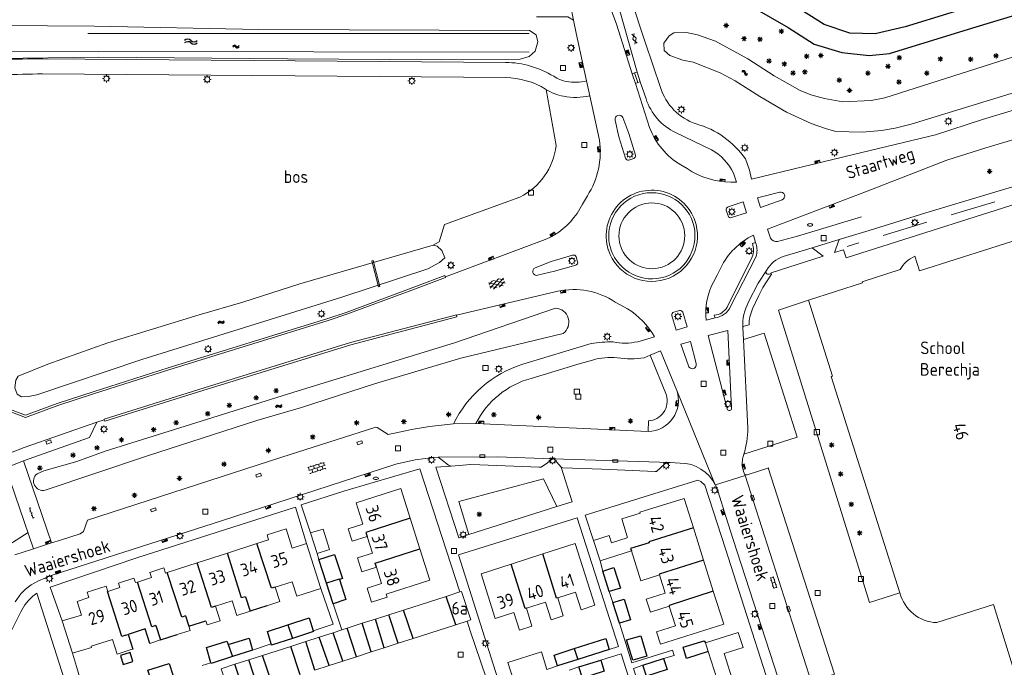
# Model space of a CAD drawing. Extents: x 168769 to 512904, y 516715 to 1559940.
# Tile 150 of 186: x 169671 to 169865, y 520176 to 520303. Entities that reach past the tile are written whole.
import ezdxf

# ---------------------------------------------------------------- set-up
doc = ezdxf.new("R2010")
doc.units = 0
doc.header["$MEASUREMENT"] = 0
doc.linetypes.add('LP', pattern=[14, 9, -5])
doc.layers.get('0').update_dxf_attribs({"linetype": 'CONTINUOUS'})
for name, color, linetype, lineweight in [('B01_HOOFDGEBOUW', 10, 'CONTINUOUS', 0), ('B02_bijgebouw', 12, 'CONTINUOUS', 0), ('B04_KUNSTWERK', 32, 'CONTINUOUS', 0), ('B07_scheidingsmuur', 14, 'CONTINUOUS', 25), ('Q04_wegmarkering', 7, 'CONTINUOUS', 0), ('Q21_LANTAARNPAAL', 7, 'CONTINUOUS', 18), ('Q23_kolk', 7, 'CONTINUOUS', 18), ('Q26_BOOM', 7, 'CONTINUOUS', 18), ('Q28_rioolput', 7, 'CONTINUOUS', 18), ('Q92_BRANDKRAAN', 7, 'CONTINUOUS', 0), ('Q96_STRAATKOLK', 7, 'CONTINUOUS', 0), ('Q97_TROTTOIRKOLK', 7, 'CONTINUOUS', 0), ('S01_symb_gesloten_verh', 7, 'CONTINUOUS', 0), ('S02_symb_open_verh', 7, 'CONTINUOUS', 13), ('T03_HEK', 34, 'CONTINUOUS', 0), ('T09_INSTEEKSLOOT', 72, 'CONTINUOUS', 0), ('T51_CULTUURSCHEIDING', 3, 'CONTINUOUS', 0), ('V00_kant_verharding', 252, 'CONTINUOUS', 0), ('W01_Kant_sloot', 140, 'CONTINUOUS', 0), ('W12_Damwand', 7, 'CONTINUOUS', 18), ('Z19_Overigetekst', 7, 'CONTINUOUS', 0)]:
    doc.layers.add(name, color=color, linetype=linetype, lineweight=lineweight)
for name, color, linetype in [('B11_dakrand_hoofdgebouw', 20, 'CONTINUOUS'), ('B14_dakrand_bijgebouw', 30, 'CONTINUOUS'), ('S05_Water', 132, 'CONTINUOUS'), ('T20_TALUD', 34, 'CONTINUOUS'), ('Z02_Huisnummer', 253, 'CONTINUOUS'), ('Z05_Cultuuraanduiding', 3, 'CONTINUOUS'), ('Z06_STRAATNAAM', 7, 'CONTINUOUS'), ('Z09_FUNCTIEAANDUIDING', 7, 'CONTINUOUS')]:
    doc.layers.add(name, color=color, linetype=linetype)
doc.styles.add('ISOCP', font='isocp.shx', dxfattribs={"height": 1.8})

# ---------------------------------------------------------------- blocks, each defined once
blk = doc.blocks.new('Q21')
at = {"color": 0}
for points in [[(-1.5, 0), (-1, 0)], [(-1.06, 1.06), (-0.71, 0.71)], [(0, 1.5), (0, 1)], [(1.06, 1.06), (0.71, 0.71)], [(1.5, 0), (1, 0)], [(-1.06, -1.06), (-0.71, -0.71)], [(0, -1.5), (0, -1)], [(1.06, -1.06), (0.71, -0.71)]]:
    blk.add_lwpolyline(points, dxfattribs=at)
blk.add_circle((0, 0), 1, dxfattribs=at)
blk = doc.blocks.new('Q26')
at = {"color": 0}
for p, q in [((-1, 0), (1, 0)), ((-0.7, 0.7), (0.7, -0.7)), ((0.7, 0.7), (-0.7, -0.7)), ((0, 1), (0, -1))]:
    blk.add_line(p, q, dxfattribs=at)
blk = doc.blocks.new('Q28')
at = {"color": 0}
blk.add_lwpolyline([(1, 1), (1, -1), (-1, -1), (-1, 1)], close=True, dxfattribs=at)
blk = doc.blocks.new('Q97')
blk.add_hatch(color=256).paths.add_polyline_path([(-1, 1), (-1, 0), (1, 1)])
blk.add_line((1, 1), (-1, 0))
at = {"color": 0}
for points in [[(-1, 0), (-1, 1), (1, 1), (1, 0), (-1, 0)], [(0, 0.8), (0, 1)]]:
    blk.add_lwpolyline(points, dxfattribs=at)
blk = doc.blocks.new('Q96')
for p, q in [((-1, 0.88), (1, 0.88)), ((-1, 0.75), (1, 0.75)), ((-1, 0.63), (1, 0.63)), ((-1, 0.5), (1, 0.5)), ((-1, 0.38), (1, 0.38)), ((-1, 0.25), (1, 0.25)), ((-1, 0.12), (1, 0.12))]:
    blk.add_line(p, q)
at = {"color": 0}
blk.add_lwpolyline([(1, 1), (1, 0), (-1, 0), (-1, 1), (1, 1)], dxfattribs=at)
blk = doc.blocks.new('Q23')
at = {"color": 0}
blk.add_lwpolyline([(0.99, -0.5), (-0.99, -0.5), (-0.99, 0.5), (0.99, 0.5), (0.99, -0.5)], dxfattribs=at)
blk = doc.blocks.new('Q92')
at = {"color": 0}
blk.add_ellipse((0, 0), major_axis=(-0.991, 0), ratio=0.499983, start_param=1.570796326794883, end_param=7.853981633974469, dxfattribs=at)
blk = doc.blocks.new('S024')
at = {"color": 0}
for p, q in [((0, 1.2), (6.7, 1.2)), ((0, 0), (6.7, 0)), ((0.2, 1.2), (0.2, 0)), ((1.25, 1.5), (1.25, 1.2)), ((1.25, 0), (1.25, -1.2)), ((2.3, 1.2), (2.3, 0)), ((3.35, 1.5), (3.35, 1.2)), ((3.35, 0), (3.35, -1.2)), ((4.4, 1.2), (4.4, 0)), ((5.45, 1.5), (5.45, 1.2)), ((5.45, 0), (5.45, -1.2)), ((6.5, 1.2), (6.5, 0)), ((0, -1.2), (6.7, -1.2)), ((0.2, -1.2), (0.2, -1.5)), ((2.3, -1.2), (2.3, -1.5)), ((4.4, -1.2), (4.4, -1.5)), ((6.5, -1.2), (6.5, -1.5))]:
    blk.add_line(p, q, dxfattribs=at)
blk = doc.blocks.new('S05')
at = {"color": 0}
for p, q in [((0.08, 0.3), (0.38, 0.59)), ((0.11, -0.19), (0.41, 0.09)), ((0.38, 0.59), (0.68, 0.71)), ((0.41, 0.09), (0.71, 0.21)), ((0.68, 0.71), (1.01, 0.62)), ((0.71, 0.21), (1.02, 0.12)), ((1.01, 0.62), (1.33, 0.37)), ((1.02, 0.12), (1.36, -0.12)), ((1.33, 0.37), (1.66, 0.13)), ((1.66, 0.13), (1.97, 0.04)), ((1.97, 0.04), (2.28, 0.16)), ((2.28, 0.16), (2.58, 0.44)), ((1.36, -0.12), (1.68, -0.37)), ((1.68, -0.37), (2, -0.46)), ((2, -0.46), (2.31, -0.33)), ((2.31, -0.33), (2.61, -0.05))]:
    blk.add_line(p, q, dxfattribs=at)
blk = doc.blocks.new('S026')
for p, q in [((0, 0), (4.4, 0)), ((0.2, 0.5), (0.2, 0)), ((1.2, 0), (1.2, -0.5)), ((2.2, 0.5), (2.2, 0)), ((3.2, 0), (3.2, -0.5)), ((4.2, 0.5), (4.2, 0))]:
    blk.add_line(p, q)
blk = doc.blocks.new('S022')
at = {"color": 0}
for p, q in [((0.01, 1.15), (0.31, 1.15)), ((0.31, -2.3), (0.31, 2.3)), ((0.31, 2.1), (1.51, 2.1)), ((0.31, 0), (1.51, 0)), ((1.51, -2.3), (1.51, 2.3)), ((1.51, 1.05), (1.81, 1.05)), ((0.01, -1.15), (0.31, -1.15)), ((0.31, -2.1), (1.51, -2.1)), ((1.51, -1.05), (1.81, -1.05))]:
    blk.add_line(p, q, dxfattribs=at)
blk = doc.blocks.new('S012')
at = {"color": 0}
for p, q in [((1.18, 2.05), (0, 0)), ((1.18, -2.05), (0, 0)), ((1.4, 0), (0.21, -2.05)), ((1.4, 0), (0.22, 2.05))]:
    blk.add_line(p, q, dxfattribs=at)
blk = doc.blocks.new('S014')
at = {"color": 0}
for p, q in [((0, -0.75), (4.2, 1.67)), ((0, 0.65), (1.78, 1.67)), ((5.07, -1.52), (0, 1.4)), ((2.64, -1.52), (0, 0)), ((1.08, -1.52), (6.15, 1.4)), ((6.15, -0.75), (1.95, 1.67)), ((3.51, -1.52), (6.15, 0)), ((6.15, 0.65), (4.37, 1.67))]:
    blk.add_line(p, q, dxfattribs=at)
blk = doc.blocks.new('WATER')
for centre, radius, start, end in [((1.264, -0.786), 1.805, 45.74289, 134.43895), ((1.264, -1.794), 1.807, 45.78729, 134.39455), ((3.785, 1.788), 1.803, 225.44937, 314.34612), ((3.785, 0.78), 1.802, 225.40475, 314.39073)]:
    blk.add_arc(centre, radius, start, end)

msp = doc.modelspace()

# ---------------------------------------------------------------- linework, layer by layer
at = {"layer": 'B01_HOOFDGEBOUW'}
for points in [[(169848.3, 520253.83), (169876.41, 520262.73), (169885.13, 520235.32)], [(169848.3, 520253.83), (169847.35, 520256.67)], [(169844.46, 520254.04), (169837.02, 520251.66), (169837.08, 520251.45), (169826.42, 520248.03)], [(169826.42, 520248.03), (169831.13, 520233.05), (169830.91, 520233.01), (169844.42, 520190.35)], [(169747.92, 520205.11), (169746.09, 520210.91), (169737.26, 520208.12), (169738.6, 520203.9), (169735.73, 520202.99), (169736.5, 520200.54), (169739.43, 520201.47)], [(169803.73, 520203.15), (169801.89, 520208.99), (169793.19, 520206.24), (169793.24, 520206.09)], [(169790.69, 520201.49), (169789.62, 520204.94), (169793.24, 520206.09)], [(169749.85, 520199.03), (169747.92, 520205.11)], [(169727.51, 520200.07), (169724.68, 520199.16), (169723.46, 520202.97), (169719.72, 520201.77), (169720.02, 520200.82), (169717.73, 520200.08)], [(169805.73, 520196.82), (169803.73, 520203.15)], [(169717.73, 520200.08), (169711.92, 520198.21)], [(169730.34, 520191.25), (169727.51, 520200.07)], [(169739.43, 520201.47), (169740.48, 520198.16), (169737.55, 520197.24), (169738.42, 520194.51), (169741.28, 520195.42)], [(169777.02, 520189.41), (169780.48, 520190.52), (169781.59, 520187.05), (169784.33, 520187.93), (169780.44, 520200.07), (169774.08, 520198.04)], [(169784.08, 520200.71), (169787.12, 520201.65), (169787.57, 520200.2), (169790.71, 520201.21)], [(169785.33, 520196.69), (169784.08, 520200.71)], [(169790.69, 520201.49), (169790.71, 520201.21)], [(169711.92, 520198.21), (169705.96, 520196.3)], [(169741.28, 520195.42), (169742.3, 520192.2), (169739.43, 520191.28), (169740.29, 520188.53), (169743.39, 520189.51), (169743.19, 520190.14), (169751.8, 520192.87), (169749.85, 520199.03)], [(169791.52, 520198.64), (169785.33, 520196.69)], [(169793.35, 520192.74), (169791.52, 520198.64)], [(169705.96, 520196.3), (169700.06, 520194.4)], [(169774.08, 520198.04), (169767.82, 520196.03)], [(169807.66, 520190.68), (169805.73, 520196.82)], [(169694.18, 520192.51), (169696.92, 520193.39), (169696.59, 520194.4), (169699.35, 520195.29), (169699.68, 520194.28), (169700.06, 520194.4)], [(169767.82, 520196.03), (169761.88, 520194.13), (169764.7, 520185.33), (169768.35, 520186.5), (169769.46, 520183.02), (169771.89, 520183.8), (169770.82, 520187.36)], [(169688.34, 520190.64), (169690.72, 520191.4), (169690.44, 520192.28), (169693.48, 520193.26), (169693.77, 520192.38), (169694.18, 520192.51)], [(169721.34, 520191.51), (169724.65, 520192.57), (169725.57, 520189.72), (169730.34, 520191.25)], [(169793.35, 520192.74), (169797.05, 520193.9)], [(169797.05, 520193.9), (169798.18, 520190.3)], [(169682.28, 520188.69), (169684.59, 520189.43), (169684.24, 520190.52), (169687.99, 520191.72), (169688.34, 520190.64)], [(169719.66, 520187.82), (169722.26, 520188.66), (169721.34, 520191.51)], [(169798.99, 520187.76), (169800.23, 520183.85), (169796.49, 520182.67), (169797.25, 520180.26), (169809.71, 520184.19), (169807.66, 520190.68)], [(169682.28, 520188.69), (169683.13, 520185.99)], [(169709.56, 520187.73), (169712.87, 520188.79), (169713.78, 520185.94), (169716.36, 520186.76)], [(169770.82, 520187.36), (169774.58, 520188.57), (169775.69, 520185.09), (169778.07, 520185.85), (169777.02, 520189.41)], [(169798.18, 520190.3), (169794.45, 520189.12), (169795.26, 520186.58), (169798.99, 520187.76)], [(169707.64, 520184.83), (169707.89, 520184.05), (169710.48, 520184.88), (169709.56, 520187.73)], [(169862.87, 520188.05), (169851.7, 520184.5)], [(169862.87, 520188.05), (169869.61, 520166.48)], [(169679.33, 520184.83), (169683.13, 520185.99)], [(169681.36, 520178.46), (169679.33, 520184.83)], [(169701.99, 520182.15), (169704.58, 520182.98), (169704.32, 520183.8)], [(169806.12, 520180.52), (169812.57, 520182.58), (169813.53, 520179.6), (169809.78, 520178.4), (169811.72, 520172.37), (169815.36, 520173.53), (169818.12, 520164.88), (169811.92, 520162.9)], [(169685.05, 520179.86), (169689.28, 520181.18), (169690.17, 520178.32), (169692.77, 520179.14)], [(169696.63, 520180.41), (169698.71, 520181.1)], [(169685.05, 520179.86), (169685.13, 520179.61), (169681.36, 520178.46)], [(169692.77, 520179.14), (169693.27, 520179.3)], [(169806.66, 520178.83), (169806.12, 520180.52)], [(169809.01, 520171.48), (169806.66, 520178.83)]]:
    msp.add_lwpolyline(points, dxfattribs=at)
for points in [[(169847.35, 520256.67, 0.162441), (169844.46, 520254.04)], [(169851.7, 520184.5, -0.32743), (169844.42, 520190.35)]]:
    msp.add_lwpolyline(points, format="xyb", dxfattribs=at)
at = {"layer": 'B02_bijgebouw'}
for points in [[(169728.29, 520202.18), (169730.78, 520202.95), (169732.03, 520198.93), (169729.59, 520198.14)], [(169729.59, 520198.14), (169728.29, 520202.18)], [(169757.69, 520190.55), (169755, 520189.68)], [(169759.14, 520184.81), (169759.85, 520185.04), (169758.04, 520190.66), (169757.69, 520190.55)], [(169755, 520189.68), (169746.62, 520186.99)], [(169746.62, 520186.99), (169743.69, 520186.05)], [(169741.06, 520185.2), (169738.47, 520184.37)], [(169743.69, 520186.05), (169741.06, 520185.2)], [(169756.93, 520184.1), (169759.14, 520184.81)], [(169734.47, 520183.08), (169732.74, 520182.52)], [(169735.49, 520183.41), (169734.47, 520183.08)], [(169738.47, 520184.37), (169735.49, 520183.41)], [(169748.51, 520181.39), (169756.93, 520184.1)], [(169727.36, 520180.79), (169724.38, 520179.83)], [(169730.01, 520181.65), (169727.36, 520180.79)], [(169732.74, 520182.52), (169730.01, 520181.65)], [(169745.55, 520180.44), (169748.51, 520181.39)], [(169724.38, 520179.83), (169718.8, 520178.04)], [(169737.35, 520177.8), (169740.25, 520178.74)], [(169740.25, 520178.74), (169742.79, 520179.55)], [(169742.79, 520179.55), (169745.55, 520180.44)], [(169768.28, 520173.2), (169767.16, 520176.63), (169773.78, 520178.74), (169774.84, 520175.3)], [(169716.15, 520177.19), (169713.38, 520176.3)], [(169718.8, 520178.04), (169716.15, 520177.19)], [(169731.96, 520176.07), (169734.62, 520176.93)], [(169734.62, 520176.93), (169737.35, 520177.8)], [(169713.38, 520176.3), (169710.67, 520175.43), (169712.48, 520169.81), (169715.25, 520170.7)], [(169729.15, 520175.17), (169731.96, 520176.07)]]:
    msp.add_lwpolyline(points, dxfattribs=at)
at = {"layer": 'B04_KUNSTWERK'}
msp.add_lwpolyline([(169741.92, 520250.72), (169741.68, 520250.66), (169740.36, 520255.79), (169740.6, 520255.86), (169741.92, 520250.72)], dxfattribs=at)
at = {"layer": 'B07_scheidingsmuur'}
for points in [[(169747.92, 520205.11), (169739.19, 520202.24), (169739.43, 520201.47)], [(169803.73, 520203.15), (169794.94, 520200.39), (169794.99, 520200.24)], [(169721.34, 520191.51), (169720.57, 520191.27), (169717.73, 520200.08)], [(169794.99, 520200.24), (169791.37, 520199.11)], [(169715.44, 520189.62), (169714.67, 520189.37), (169711.92, 520198.21)], [(169741.28, 520195.42), (169741.03, 520196.2), (169749.85, 520199.03)], [(169791.37, 520199.11), (169791.52, 520198.64)], [(169709.56, 520187.73), (169708.79, 520187.48), (169705.96, 520196.3)], [(169777.02, 520189.41), (169776.77, 520189.33), (169774.08, 520198.04)], [(169805.73, 520196.82), (169796.99, 520194.07), (169797.05, 520193.9)], [(169703.67, 520185.84), (169702.89, 520185.59), (169700.06, 520194.4)], [(169770.82, 520187.36), (169770.6, 520187.29), (169767.82, 520196.03)], [(169697.8, 520183.95), (169697.02, 520183.71), (169694.18, 520192.51)], [(169733.96, 520192.99), (169733.93, 520193.07), (169731.43, 520192.26)], [(169691.87, 520182.03), (169691.1, 520181.79), (169688.29, 520190.62), (169688.34, 520190.64)], [(169807.66, 520190.68), (169798.95, 520187.91), (169798.99, 520187.76)], [(169715.44, 520189.62), (169716.36, 520186.76)], [(169756.93, 520184.1), (169755, 520189.68)], [(169748.51, 520181.39), (169746.62, 520186.99)], [(169703.67, 520185.84), (169704.32, 520183.8)], [(169742.79, 520179.55), (169741.06, 520185.2)], [(169745.55, 520180.44), (169743.69, 520186.05)], [(169697.8, 520183.95), (169698.71, 520181.1)], [(169723.83, 520184.08), (169724.72, 520181.4)], [(169737.35, 520177.8), (169735.49, 520183.41)], [(169740.25, 520178.74), (169738.47, 520184.37)], [(169691.87, 520182.03), (169692.35, 520182.18)], [(169729.15, 520175.17), (169727.36, 520180.79)], [(169731.96, 520176.07), (169730.01, 520181.65)], [(169734.62, 520176.93), (169732.74, 520182.52)], [(169712.08, 520180.19), (169712.88, 520177.81)], [(169726.27, 520174.24), (169724.38, 520179.83)], [(169780.26, 520179.38), (169780.97, 520177.27)], [(169717.94, 520171.56), (169716.15, 520177.19)], [(169720.71, 520172.45), (169718.8, 520178.04)], [(169715.25, 520170.7), (169713.38, 520176.3)]]:
    msp.add_lwpolyline(points, dxfattribs=at)
at = {"layer": 'B11_dakrand_hoofdgebouw'}
for points in [[(169719.66, 520187.82), (169716.36, 520186.76)], [(169704.32, 520183.8), (169707.64, 520184.83)], [(169696.63, 520180.41), (169695.69, 520183.27), (169692.35, 520182.18)], [(169692.35, 520182.18), (169693.27, 520179.3)], [(169698.71, 520181.1), (169701.99, 520182.15)]]:
    msp.add_lwpolyline(points, dxfattribs=at)
at = {"layer": 'B14_dakrand_bijgebouw'}
for points in [[(169729.91, 520196.92), (169733.03, 520197.9), (169734.57, 520193.22), (169733.96, 520192.99)], [(169731.43, 520192.26), (169729.91, 520196.92)], [(169785.89, 520194.67), (169788.07, 520195.37), (169789.36, 520191.27), (169787.16, 520190.62)], [(169787.16, 520190.62), (169785.89, 520194.67)], [(169733.96, 520192.99), (169735.23, 520189.04), (169732.74, 520188.23)], [(169732.74, 520188.23), (169731.43, 520192.26)], [(169787.88, 520188.46), (169790.11, 520189.11), (169791.34, 520185.07), (169789.15, 520184.4)], [(169789.15, 520184.4), (169787.88, 520188.46)], [(169723.83, 520184.08), (169728.03, 520185.42), (169728.83, 520182.92)], [(169720.5, 520180.3), (169719.78, 520182.79), (169723.83, 520184.08)], [(169728.83, 520182.92), (169728.88, 520182.75), (169724.72, 520181.4)], [(169708.62, 520176.61), (169707.77, 520179.63), (169711.82, 520180.84), (169712.03, 520180.18), (169712.08, 520180.19)], [(169712.08, 520180.19), (169716.22, 520181.45), (169716.87, 520179.11)], [(169724.72, 520181.4), (169720.57, 520180.05), (169720.5, 520180.3)], [(169780.26, 520179.38), (169786.51, 520181.35), (169787.14, 520179.24)], [(169794.57, 520177.89), (169791.78, 520177.09), (169790.58, 520181.1), (169793.39, 520181.88), (169794.57, 520177.89)], [(169806.66, 520178.83), (169802.36, 520177.45), (169801.69, 520179.67), (169805.83, 520180.93), (169806.12, 520180.52)], [(169716.87, 520179.11), (169712.88, 520177.81)], [(169776.97, 520176), (169776.32, 520178.13), (169780.26, 520179.38)], [(169787.14, 520179.24), (169780.97, 520177.27)], [(169691.39, 520176.28), (169693.27, 520176.87), (169692.72, 520178.62), (169690.85, 520178.04), (169691.39, 520176.28)], [(169712.88, 520177.81), (169708.67, 520176.45), (169708.62, 520176.61)], [(169780.97, 520177.27), (169776.97, 520176)], [(169785.47, 520177.1), (169786.13, 520174.95), (169781.88, 520173.59), (169781.18, 520175.81)], [(169781.18, 520175.81), (169785.47, 520177.1)], [(169797.87, 520177.41), (169798.57, 520175.27), (169794.51, 520173.95), (169793.78, 520176.1)], [(169793.78, 520176.1), (169797.87, 520177.41)], [(169697, 520172.71), (169696.22, 520175.11), (169700.41, 520176.44), (169701.14, 520174.21)]]:
    msp.add_lwpolyline(points, dxfattribs=at)
at = {"layer": 'Q04_wegmarkering'}
msp.add_lwpolyline([(169813.91, 520213.5), (169827.08, 520172.54)], dxfattribs=at)
at = {"layer": 'T03_HEK', "linetype": 'LP'}
msp.add_lwpolyline([(169889.95, 520275.52), (169834.03, 520258.63)], dxfattribs=at)
at = {"layer": 'T09_INSTEEKSLOOT'}
for p, q in [((169771.41, 520301.18), (169772.73, 520300.27)), ((169772.73, 520300.27), (169773.06, 520298.94)), ((169772.57, 520297.07), (169771.37, 520296.04)), ((169773.06, 520298.94), (169772.57, 520297.07)), ((169686.47, 520295.9), (169656.29, 520295.52)), ((169723.74, 520295.56), (169686.47, 520295.9)), ((169754.05, 520295.36), (169723.74, 520295.56)), ((169769.59, 520295.52), (169754.05, 520295.36)), ((169771.37, 520296.04), (169769.59, 520295.52))]:
    msp.add_line(p, q, dxfattribs=at)
for points in [[(169833.17, 520287.07), (169838.79, 520287.34), (169841.49, 520287.9), (169892.4, 520304.09)], [(169903.39, 520300.1), (169846.63, 520282.71), (169843.47, 520281.92), (169840.8, 520281.47), (169837.08, 520281.12), (169831.81, 520281.28), (169829.76, 520281.82), (169826.94, 520282.84), (169822.08, 520285.03), (169816.8, 520288.13), (169811.95, 520291.25), (169809.02, 520292.79), (169803.67, 520294.88), (169801.63, 520295.33), (169799.1, 520296.22), (169797.99, 520297.24), (169797.92, 520298.64), (169798.93, 520300.07), (169799.89, 520300.67), (169802.38, 520300.73), (169804.55, 520300.28), (169808.09, 520299.07), (169814.46, 520295.57), (169819.64, 520292.22), (169824.77, 520289.34), (169826.86, 520288.48), (169829.58, 520287.74), (169833.17, 520287.07)], [(169752.47, 520258.86), (169726.2, 520251.27), (169714.94, 520247.61), (169706.36, 520245.15), (169688.32, 520239.64), (169676.51, 520235.42), (169670.64, 520233.06), (169670.23, 520232.27), (169670.03, 520230.76), (169670.5, 520229.53), (169671.3, 520229), (169672.67, 520229.07), (169674.34, 520229.39), (169695.01, 520236.31), (169734.45, 520248.63), (169751.38, 520254.22), (169753.67, 520255.45), (169754.74, 520256.38), (169754.19, 520257.8), (169753.23, 520258.65), (169752.47, 520258.86)], [(169675.98, 520210.59), (169696.13, 520217.39), (169717.69, 520224.3), (169726.5, 520226.86), (169740.86, 520231.54), (169757.92, 520236.62)], [(169725.85, 520230.19), (169687.82, 520218.29), (169682.2, 520216.25), (169675.74, 520214.43), (169674.38, 520213.82)]]:
    msp.add_lwpolyline(points, dxfattribs=at)
for points in [[(169725.85, 520230.19), (169756.65, 520239.64), (169776.58, 520246.47, -0.701916), (169778.05, 520241.45), (169757.92, 520236.62)], [(169674.38, 520213.82, 0.793745), (169675.98, 520210.59)]]:
    msp.add_lwpolyline(points, format="xyb", dxfattribs=at)
at = {"layer": 'T20_TALUD'}
for points in [[(169815.32, 520305.84), (169822.4, 520301.77), (169827.56, 520298.49), (169832.98, 520296.8), (169838.38, 520296.23), (169842.36, 520296.65), (169858.82, 520301.68), (169876.65, 520307.08)], [(169863.49, 520307.46), (169845.45, 520301.86), (169839.58, 520300.49), (169834.59, 520300.61), (169829.52, 520302.32), (169821.71, 520307.34)]]:
    msp.add_lwpolyline(points, dxfattribs=at)
at = {"layer": 'T51_CULTUURSCHEIDING'}
for points in [[(169776.68, 520278.48), (169774.7, 520289.54)], [(169769.54, 520268.33), (169754.7, 520262.92), (169753.61, 520259.49), (169752.47, 520258.86)], [(169759.48, 520201.85), (169757.49, 520208.35), (169774.21, 520212.83), (169776.83, 520207.36)], [(169590.12, 520170.08), (169592.58, 520164.93), (169604.25, 520168.01), (169605.56, 520173.44), (169627.57, 520183.37), (169634.26, 520179.26), (169645.45, 520181.82), (169647.29, 520183.39), (169650.29, 520191.85), (169651.6, 520193.27), (169663.24, 520199.76), (169665.45, 520197.71), (169672.61, 520202.24)]]:
    msp.add_lwpolyline(points, dxfattribs=at)
msp.add_lwpolyline([(169776.68, 520278.48, -0.256029), (169769.54, 520268.33)], format="xyb", dxfattribs=at)
at = {"layer": 'V00_kant_verharding'}
for points in [[(169787.72, 520318.42), (169788.67, 520315.78), (169794.25, 520298.88), (169797.27, 520289.94, 0.244491), (169804.29, 520282.75, -0.175787), (169813.98, 520275.84), (169814.78, 520273.62), (169815.21, 520271.85), (169835.32, 520276.74), (169851.46, 520280.63), (169860.71, 520283.59)], [(169387.26, 520288.41, -0.00909), (169426.77, 520291.37, -0.025373), (169448.97, 520291.8, -0.008452), (169470.96, 520290.39, 0.029524), (169496.16, 520288.92, 0.005968), (169510.72, 520288.71, -0.00582), (169533.69, 520288.49, -0.019931), (169555.4, 520287.53, 0.033043), (169572.06, 520287.49, -0.013244), (169583.81, 520287.96, 0.019923), (169617.49, 520289.11, 0.055216), (169645.03, 520292.26, -0.049706), (169659.46, 520294.9, -0.019443), (169675.5, 520295.59), (169766.72, 520294.87, -0.134653), (169776.21, 520292.13, 0.09966), (169778.69, 520291.13, 0.10268), (169782.69, 520291.22, 0.102042)], [(169388.02, 520285.52, -0.007866), (169426.97, 520288.38, -0.02536), (169448.85, 520288.8, -0.008422), (169470.66, 520287.4, 0.029413), (169496.12, 520285.92, 0.005954), (169510.72, 520285.71, -0.005828), (169533.66, 520285.49, -0.019976), (169555.17, 520284.54, 0.033097), (169572.25, 520284.5, -0.013216), (169583.83, 520284.96, 0.019845), (169617.61, 520286.11, 0.055176), (169645.78, 520289.35, -0.049999), (169659.7, 520291.91, -0.019422), (169675.49, 520292.59), (169766.69, 520291.87, -0.133858), (169774.62, 520289.59, 0.098243), (169778.15, 520288.19, 0.101792), (169783.32, 520288.29, 0.102042)], [(169792.64, 520292.96), (169793.24, 520291.02), (169794.4, 520287.71, 0.206255), (169800.22, 520281.06), (169807.28, 520277.63, -0.162563), (169811.63, 520273.03), (169812.25, 520271.28, -0.142541), (169803.52, 520273.31), (169802.54, 520273.94), (169801.26, 520274.66, -0.171164), (169795.11, 520282.02), (169792.31, 520290.71)], [(169754.85, 520252.6), (169774.5, 520259.97, 0.148971), (169780.8, 520265.12), (169781.89, 520266.97), (169782.84, 520268.59, 0.181684), (169785.21, 520279.56), (169783.32, 520288.29)], [(169791.97, 520275.94), (169791.02, 520275.62, -0.340584), (169790.34, 520275.97), (169789.06, 520280.19), (169788.34, 520283.49, -0.933615), (169789.83, 520283.98), (169791.01, 520280.85), (169792.32, 520276.61, -0.425899), (169791.97, 520275.94)], [(169861.36, 520278.05), (169853.71, 520275.58), (169837.65, 520269.36), (169818.35, 520262), (169818.92, 520260.27, 0.335445), (169820.31, 520259.58), (169824.28, 520260.64), (169836.84, 520264.43)], [(169804.25, 520262.95, 1.027485), (169786.97, 520257.97), (169787, 520257.86, 0.964628), (169804.25, 520262.95)], [(169803.65, 520263.3, 0.996246), (169787.44, 520258.13), (169787.48, 520258.01, 0.990671), (169803.65, 520263.3)], [(169820.75, 520269.3), (169816.39, 520268.17), (169816.99, 520266.26), (169821.22, 520267.81, 0.945733), (169820.75, 520269.3)], [(169801.74, 520262.66, 0.999366), (169789.36, 520258.73), (169789.41, 520258.61, 0.986793), (169801.74, 520262.66)], [(169810.57, 520264.64), (169810.22, 520265.73, -0.392482), (169810.56, 520266.41), (169813.52, 520267.38), (169814.19, 520265.22), (169811.24, 520264.29, -0.438439), (169810.57, 520264.64)], [(169816, 520259.39), (169815.58, 520260.83, 0.16743), (169809.11, 520254.42), (169808.43, 520252.96), (169807.67, 520251.57, 0.142931), (169806.23, 520244.06), (169808, 520244.55)], [(169808, 520244.55), (169807.86, 520245.05, 0.236667), (169810.4, 520246.65), (169815.31, 520256.54, 0.18827), (169815.36, 520259.22), (169816, 520259.39)], [(169816.08, 520256.65, 0.150641), (169816.1, 520259.08), (169816, 520259.39)], [(169818.15, 520253.9, -0.190051), (169821.45, 520256.61), (169825.15, 520257.73), (169827.15, 520258.34), (169829.3, 520256.69)], [(169780.92, 520255.6, -0.447181), (169780.58, 520254.93), (169776.36, 520253.71), (169773.04, 520252.93, -0.922152), (169772.56, 520254.42), (169775.73, 520255.67), (169779.94, 520256.9, -0.43025), (169780.6, 520256.55), (169780.92, 520255.6)], [(169808, 520244.55, 0.263687), (169811.06, 520246.75), (169816.08, 520256.65)], [(169813.49, 520242.55, -0.344429), (169813.91, 520242.95), (169814.7, 520243.18, -0.092829), (169815.37, 520246.31), (169816.64, 520248.97), (169817.45, 520250.5), (169818.17, 520251.67), (169819.11, 520253.18), (169819.07, 520253.3), (169818.64, 520253.16, -0.780242), (169818.15, 520253.9)], [(169813.62, 520240.3), (169813.49, 520242.55, -0.141136), (169814.62, 520247.67), (169816.52, 520251.4)], [(169757.08, 520245.08), (169777, 520249.78, -0.204559), (169788.35, 520247.63), (169789.45, 520247.04), (169790.78, 520246.32, -0.118966), (169796.1, 520240.8), (169792.76, 520239.85, -0.112302), (169787.91, 520239.81, 0.051186), (169783.59, 520239.47), (169770.1, 520235.41, 0.204815), (169756.46, 520223.64)], [(169801.64, 520245.64), (169802.49, 520242.75), (169800.32, 520242.12), (169799.49, 520245.02, -0.418577), (169799.85, 520245.68), (169801, 520246, -0.412146), (169801.64, 520245.64)], [(169810.39, 520226.59), (169806.62, 520241.04), (169810.51, 520242.06), (169811.27, 520226.78, -0.936301), (169810.39, 520226.59)], [(169802.75, 520235.08), (169801.28, 520239.34), (169803.19, 520239.91), (169804.25, 520235.55, -1.000795), (169802.75, 520235.08)], [(169813.43, 520216.77, -0.044288), (169813.67, 520217.67, 0.071516), (169814.48, 520222.81), (169813.62, 520240.3)], [(169760.88, 520223.75, -0.2127), (169771.74, 520232.61), (169781.21, 520235.51), (169783.83, 520236.22, -0.094723), (169788.77, 520236.69, 0.07978), (169794.05, 520236.7), (169795.19, 520237.18)], [(169795.19, 520237.18), (169798.41, 520229.34, -0.483402), (169794.86, 520224.24), (169794.8, 520222.16)], [(169760.88, 520223.75), (169794.83, 520222.14, 0.502557), (169800.47, 520230.23)], [(169743.58, 520221.57), (169747, 520222.29, -0.035431), (169756.46, 520223.64)], [(169799.14, 520216.02), (169801.14, 520215.93, -0.280784), (169808.05, 520211.67)], [(169813.76, 520213.94, -0.147207), (169813.43, 520216.77)], [(169818.6, 520215.03), (169814.3, 520213.62, -0.417849), (169813.76, 520213.93)], [(169813.76, 520213.93, -0.00063), (169813.76, 520213.94)], [(169808.06, 520211.65, -0.046694), (169808.59, 520210.3), (169810.16, 520205.42)]]:
    msp.add_lwpolyline(points, format="xyb", dxfattribs=at)
for points in [[(170112.27, 520319.58), (170091.48, 520319.7), (170071.87, 520319.81), (170055.46, 520319.69), (170043.35, 520319.42), (170032.82, 520318.92), (170022.17, 520318.26), (170012.25, 520317.28), (170000, 520315.85), (169997.75, 520315.59), (169982.83, 520313.59), (169959.32, 520309.9), (169950.46, 520308.25), (169942.49, 520306.48), (169934.8, 520304.77), (169928.12, 520303.29), (169918.84, 520300.88), (169910.72, 520298.68), (169881.17, 520289.82), (169860.71, 520283.59)], [(170119.09, 520314.06), (170090.57, 520314.28), (170064.34, 520314.44), (170047.66, 520314.04), (170031.72, 520313.47), (170018.77, 520312.36), (170003.12, 520310.51), (170000, 520310.15), (169989.91, 520308.98), (169972.95, 520306.53), (169960.43, 520304.46), (169954.38, 520303.39), (169944.27, 520301.41), (169936.22, 520299.72), (169926.25, 520297.2), (169921.14, 520295.86), (169914.58, 520293.99), (169907.33, 520291.92), (169896.1, 520288.52), (169870.43, 520280.73), (169861.36, 520278.05)], [(169786.85, 520306.98), (169788.57, 520302.37)], [(169779.54, 520306.21), (169780.13, 520303.18)], [(169789.11, 520305.49), (169792.64, 520292.96)], [(169780.13, 520303.18), (169779, 520303.85), (169772.83, 520303.87)], [(169780.13, 520303.18), (169780.62, 520300.64), (169782.69, 520291.22)], [(169788.57, 520302.37), (169791.7, 520292.64)], [(169791.7, 520292.64), (169792.15, 520292.8), (169792.8, 520290.88)], [(169791.7, 520292.64), (169792.31, 520290.71)], [(169792.15, 520292.8), (169792.64, 520292.96)], [(169782.69, 520291.22), (169783.32, 520288.29)], [(169792.8, 520290.88), (169792.31, 520290.71)], [(169792.8, 520290.88), (169793.24, 520291.02)], [(169833.84, 520256.38), (169874.8, 520269.37), (169890.31, 520274.28), (169889.4, 520277.2)], [(169889.4, 520277.2), (169849.51, 520265.2), (169838.39, 520261.77)], [(169831.53, 520257.39), (169832.46, 520260), (169838.39, 520261.77)], [(169827.15, 520258.34), (169832.46, 520260)], [(169829.3, 520256.69), (169819.04, 520253.44), (169819.07, 520253.3)], [(169833.84, 520256.38), (169833.33, 520257.97), (169831.53, 520257.39)], [(169667.54, 520226.66), (169672.11, 520224.94), (169678.5, 520227.28), (169685.52, 520229.58), (169700.37, 520234.33), (169731.78, 520244.04), (169735.44, 520245.24), (169747.72, 520249.83), (169754.88, 520252.51), (169754.72, 520252.86), (169749.14, 520250.8)], [(169818.15, 520253.9), (169816.52, 520251.4)], [(169667.54, 520226.66), (169667.57, 520227.08), (169672.11, 520225.37), (169678.35, 520227.65), (169685.45, 520229.98), (169700.23, 520234.7), (169731.68, 520244.43), (169735.3, 520245.61), (169749.14, 520250.8)], [(169826.42, 520248.03), (169820.5, 520246.06)], [(169687.63, 520224.46), (169687.61, 520224.57), (169708.35, 520231.09), (169736.19, 520239.66), (169757.06, 520245.13), (169757.08, 520245.08)], [(169687.63, 520224.46), (169687.74, 520224.18), (169707.06, 520230.26), (169736.21, 520239.24), (169748.88, 520242.57), (169757.14, 520244.75), (169757.08, 520245.08)], [(169844.42, 520190.35), (169838.47, 520188.44), (169820.5, 520246.06)], [(169813.67, 520217.67), (169824.16, 520221.03), (169817.68, 520241.54), (169813.62, 520240.3)], [(169795.19, 520237.18), (169797.24, 520238.04), (169800.47, 520230.23)], [(169800.47, 520230.23), (169808.05, 520211.67)], [(169646.01, 520208.5), (169656.74, 520213.09), (169671.84, 520218.99), (169686.19, 520224.02)], [(169671.7, 520216.36), (169676.7, 520218.16), (169684.73, 520220.98), (169686.19, 520224.02)], [(169686.19, 520224.02), (169687.63, 520224.46)], [(169760.88, 520223.75), (169756.46, 520223.64)], [(169679.01, 520200.78), (169682.86, 520202.02), (169683.51, 520202.44), (169684.31, 520204.71), (169722.6, 520217.09), (169741.13, 520223.03), (169741.4, 520222.97), (169743.58, 520221.57)], [(169668.24, 520215.03), (169671.7, 520216.36)], [(169670.05, 520188.62), (169671.22, 520190.18), (169672.09, 520191.1), (169673.24, 520191.98), (169674.66, 520192.76), (169677.2, 520193.77), (169710.96, 520204.64), (169745.12, 520215.7), (169748.88, 520216.56), (169750.94, 520216.81), (169753.44, 520217.1)], [(169671.7, 520216.36), (169677.22, 520200.22)], [(169753.44, 520217.1), (169765.06, 520217.19), (169776.02, 520216.76)], [(169753.44, 520217.1), (169753.93, 520216.71), (169755.47, 520215.52), (169755.99, 520215.34)], [(169755.99, 520215.34), (169759.9, 520215.63), (169761.66, 520215.58), (169773.36, 520215.11), (169773.74, 520215.12), (169774.99, 520215.98), (169775.68, 520216.59), (169776.02, 520216.76)], [(169776.02, 520216.76), (169776.34, 520216.62), (169777.7, 520215.12)], [(169776.02, 520216.76), (169799.14, 520216.02)], [(169785.67, 520214.72), (169796.18, 520214.27), (169796.41, 520214.29), (169796.44, 520214.28), (169798.05, 520215.71), (169798.39, 520215.88), (169799.14, 520216.02)], [(169673.7, 520199.04), (169668.24, 520215.03)], [(169757.69, 520190.55), (169749.8, 520214.8), (169735.07, 520210.46), (169726.46, 520207.72), (169728.29, 520202.18)], [(169777.7, 520215.12), (169779.85, 520208.32), (169776.83, 520207.36), (169759.48, 520201.85), (169757.48, 520201.21), (169752.95, 520215.11), (169755.99, 520215.34)], [(169777.7, 520215.12), (169777.98, 520215.01), (169785.67, 520214.72)], [(169808.06, 520211.65), (169813.91, 520213.5), (169813.76, 520213.93)], [(169827.36, 520173.05), (169831.52, 520174.38), (169818.48, 520214.97)], [(169784.08, 520200.71), (169782.41, 520205.7), (169804.64, 520212.54), (169805.19, 520212.3), (169805.98, 520211.59), (169810.05, 520199.05), (169822.22, 520161.07), (169798.79, 520153.42), (169797.03, 520159.18)], [(169808.05, 520211.67), (169808.06, 520211.65)], [(169727.51, 520200.07), (169725.35, 520207.23), (169694.28, 520197.32), (169677, 520191.51), (169679.33, 520184.83)], [(169787.14, 520179.24), (169788.97, 520179.79), (169780.82, 520205.18), (169757.46, 520197.89), (169765.61, 520172.22), (169768.28, 520173.2)], [(169810.16, 520205.42), (169811.54, 520200.89)], [(169673.7, 520199.04), (169677.22, 520200.22)], [(169677.22, 520200.22), (169679.01, 520200.78)], [(169811.54, 520200.89), (169824.38, 520161.43)], [(169670.01, 520197.85), (169673.7, 520199.04)], [(169729.59, 520198.14), (169729.91, 520196.92)], [(169785.89, 520194.67), (169785.33, 520196.69)], [(169728.83, 520182.92), (169732.76, 520184.18), (169730.34, 520191.25)], [(169787.88, 520188.46), (169787.16, 520190.62)], [(169664.3, 520172.16), (169664.11, 520170.27), (169664.06, 520169.09), (169664.03, 520168.18), (169664.11, 520167.24), (169664.36, 520166.04), (169665.38, 520162.61), (169681.61, 520167.7), (169679.76, 520173.44), (169674.34, 520190.29), (169673.57, 520189.74), (169672.68, 520188.89), (169671.99, 520188.04), (169671.17, 520186.66), (169668.55, 520181.41), (169665.61, 520175.25), (169664.62, 520173.32), (169664.3, 520172.16)], [(169732.74, 520188.23), (169734.47, 520183.08)], [(169756.1, 520173.46), (169757.41, 520173.61), (169757.74, 520173.44), (169763.07, 520156.82), (169767.57, 520143.21), (169772.27, 520144.65), (169767.08, 520161.26), (169759.73, 520182.87), (169759.14, 520184.81)], [(169797.87, 520177.41), (169799.97, 520178.05), (169799.64, 520179.07), (169791.58, 520176.58), (169789.15, 520184.4)], [(169716.87, 520179.11), (169720.5, 520180.3)], [(169681.36, 520178.46), (169682.13, 520175.87)], [(169785.47, 520177.1), (169789.53, 520178.38), (169797.57, 520153.04), (169778.41, 520146.81), (169774.37, 520145.61), (169767.8, 520165.68)], [(169682.13, 520175.87), (169684.34, 520168.43), (169689.6, 520170.24)], [(169706.93, 520176.03), (169708.62, 520176.61)], [(169774.84, 520175.3), (169776.97, 520176)], [(169779.22, 520175.17), (169781.18, 520175.81)], [(169794.88, 520165.84), (169791.91, 520175.48), (169793.78, 520176.1)]]:
    msp.add_lwpolyline(points, dxfattribs=at)
at = {"layer": 'W01_Kant_sloot'}
msp.add_lwpolyline([(169771.41, 520301.18), (169718.09, 520301.37), (169685.72, 520301.99), (169611.75, 520302.56), (169504.64, 520303.16), (169500.41, 520303.66), (169495.78, 520302.93), (169449.68, 520303.33), (169443.87, 520303.78), (169334.85, 520303.52), (169286.15, 520303.95), (169282.68, 520305.21), (169276.72, 520305.13), (169271.55, 520303.75), (169177.17, 520303.6), (169174.11, 520304.58), (169166.48, 520304.35), (169163.1, 520303.43), (169151.35, 520303.66, 0.262095), (169143.85, 520303.56), (169050.69, 520303.75), (169001.87, 520303.03)], format="xyb", dxfattribs=at)
at = {"layer": 'W12_Damwand'}
for points in [[(169771.38, 520300.54), (169718.01, 520300.57), (169684.4, 520300.53)], [(169771.37, 520296.85), (169007.58, 520298.09)]]:
    msp.add_lwpolyline(points, dxfattribs=at)

# ---------------------------------------------------------------- block references
at = {"layer": 'Q21_LANTAARNPAAL', "xscale": 0.5, "yscale": 0.5}
for p in [(169779.62, 520297.73), (169801.36, 520285.58), (169853.99, 520283.26), (169813.84, 520278.06), (169831.52, 520277.1), (169791.2, 520276.76), (169811.31, 520265.46), (169847.38, 520263.33), (169814.72, 520257.7), (169779.79, 520255.76), (169755.94, 520254.89), (169730.42, 520245.36), (169800.7, 520244.81), (169786.75, 520240.84), (169708.1, 520238.39), (169765.37, 520234.48), (169810.53, 520227.59), (169687.57, 520222.61), (169752.15, 520216.58), (169775.99, 520216.45), (169798.37, 520215.44), (169726.27, 520209.3), (169807.93, 520210.58), (169702.55, 520201.6), (169758.38, 520201.81), (169676.81, 520193.17), (169815.83, 520186.21), (169762.78, 520180.45)]:
    msp.add_blockref('Q21', p, dxfattribs=at)
at = {"layer": 'Q21_LANTAARNPAAL', "xscale": 0.5, "yscale": 0.5, "zscale": 0.5}
for p in [(169688.05, 520291.68), (169707.94, 520291.53), (169748.24, 520291.21)]:
    msp.add_blockref('Q21', p, dxfattribs=at)
at = {"layer": 'Q23_kolk'}
for p, xscale, yscale, rotation in [((169676.68, 520220.09), 0.5, 0.5, 19.13892591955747), ((169737.97, 520219.95), 0.4999999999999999, 0.4999999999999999, 197.8628273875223), ((169762.12, 520217.3), 0.4999999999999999, 0.4999999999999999, 357.9315255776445), ((169788.34, 520216.37), 0.5, 0.5, 357.7593216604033), ((169718.05, 520213.53), 0.4999999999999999, 0.4999999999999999, 198.1761866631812), ((169815.4, 520209.07), 0.5, 0.5, 287.9580627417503), ((169697.32, 520206.71), 0.5, 0.5, 18.36682069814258), ((169822.48, 520187.2), 0.5, 0.5, 107.8628273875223)]:
    msp.add_blockref('Q23', p, dxfattribs=dict(at, xscale=xscale, yscale=yscale, rotation=rotation))
at = {"layer": 'Q26_BOOM', "xscale": 0.5, "yscale": 0.5}
for p in [(169810.19, 520302.14), (169821.08, 520300.99), (169813.73, 520299.56), (169816.84, 520299.42), (169818.64, 520295.12), (169826.04, 520296.08), (169828.86, 520296.22), (169844.3, 520295.79), (169852.4, 520295.55), (169858.37, 520295.49), (169863.38, 520296.16), (169821.67, 520294.57), (169823.37, 520292.77), (169825.7, 520292.98), (169838.12, 520292.74), (169842.09, 520294.08), (169849.73, 520292.74), (169832.49, 520291.37), (169844.24, 520290.99), (169834.5, 520289.34), (169862.1, 520273.4), (169717.57, 520228.8), (169721.5, 520230.2), (169712.28, 520227.3), (169708.03, 520225.65), (169755.49, 520225.51), (169764.41, 520225.47), (169773.24, 520224.91), (169701.81, 520223.88), (169737.37, 520223.87), (169746.67, 520224.1), (169791.33, 520224.21), (169697.35, 520222.53), (169728.72, 520221.09), (169686.22, 520218.95), (169691.02, 520220.52), (169830.97, 520219.48), (169681.49, 520217.5), (169719.97, 520218.41), (169711.24, 520215.72), (169674.93, 520214.95), (169832.75, 520213.78), (169702.46, 520212.92), (169693.59, 520209.59), (169834.85, 520207.83), (169685.61, 520206.97), (169761.53, 520205.85), (169836.49, 520202.18)]:
    msp.add_blockref('Q26', p, dxfattribs=at)
at = {"layer": 'Q28_rioolput', "xscale": 0.5, "yscale": 0.5}
for p in [(169778.02, 520293.78), (169782.23, 520278.59), (169771.73, 520269.22), (169829.4, 520260.24), (169762.77, 520234.65), (169805.76, 520231.55), (169780.77, 520230.02), (169781.08, 520229.01), (169828.06, 520222.02), (169818.89, 520219.75), (169745.5, 520218.85), (169775.53, 520218.57), (169809.65, 520217.98), (169707.54, 520206.37), (169756.54, 520198.61), (169836.75, 520193.09), (169828.2, 520190.32), (169819.31, 520187.78), (169757.89, 520178.22)]:
    msp.add_blockref('Q28', p, dxfattribs=at)
at = {"layer": 'Q92_BRANDKRAAN', "xscale": 0.5, "yscale": 0.5}
for p in [(169826.72, 520262.86), (169741.15, 520212.92)]:
    msp.add_blockref('Q92', p, dxfattribs=at)
at = {"layer": 'Q96_STRAATKOLK', "xscale": 0.5, "yscale": 0.5, "rotation": 17.86282738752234}
msp.add_blockref('Q96', (169678.61, 520194.22), dxfattribs=at)
at = {"layer": 'Q97_TROTTOIRKOLK'}
for p, xscale, yscale, rotation in [((169790.58, 520296.7), 0.5, 0.5, 288.680150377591), ((169781.79, 520294.41), 0.4999999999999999, 0.4999999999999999, 104.412427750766), ((169796.17, 520279.79), 0.5, 0.5, 301.577720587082), ((169785.37, 520277.75), 0.5, 0.5, 92.98454375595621), ((169828.25, 520275.02), 0.5, 0.5, 13.65282433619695), ((169809.42, 520271.38), 0.5, 0.5, 351.5288553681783), ((169830.89, 520266.78), 0.4999999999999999, 0.4999999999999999, 200.8819825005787), ((169776.13, 520260.76), 0.5, 0.5, 30.56980613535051), ((169813.3, 520259.23), 0.5, 0.5, 225.4568944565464), ((169763.98, 520256.02), 0.5, 0.5, 21.33748618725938), ((169778.01, 520249.97), 0.4999999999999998, 0.4999999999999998, 188.4455579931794), ((169766.05, 520247.2), 0.4999999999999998, 0.4999999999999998, 193.2153095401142), ((169806.19, 520246.06), 0.5, 0.5, 268.7952320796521), ((169794.98, 520242.47), 0.5000000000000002, 0.5000000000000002, 127.9124397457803), ((169810.82, 520235.72), 0.5, 0.5, 92.94879419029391), ((169809.57, 520229.73), 0.5, 0.5, 284.9528544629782), ((169800.76, 520227.67), 0.5, 0.5, 84.6445161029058), ((169761.91, 520223.7), 0.5, 0.5, 357.2859789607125), ((169787.73, 520222.47), 0.5, 0.5, 356.8106118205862), ((169813.41, 520215.14), 0.5, 0.5, 285.9690596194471), ((169739.47, 520213.87), 0.5, 0.5, 197.9580627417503), ((169719.83, 520207.51), 0.5, 0.5, 197.9580627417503), ((169809.76, 520206.33), 0.5, 0.5, 108.0399996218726), ((169676.67, 520200.05), 0.5, 0.5, 17.64452437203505), ((169699.46, 520200.93), 0.4999999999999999, 0.4999999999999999, 197.8218188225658), ((169817.05, 520183.74), 0.5, 0.5, 107.8218188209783)]:
    msp.add_blockref('Q97', p, dxfattribs=dict(at, xscale=xscale, yscale=yscale, rotation=rotation))
at = {"layer": 'S01_symb_gesloten_verh'}
for name, p, xscale, yscale, rotation in [('S012', (169791.8, 520299.43), 0.5, 0.5, 17.8461591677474), ('S014', (169763.57, 520250.78), 0.4999999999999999, 0.4999999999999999, 17.543655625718)]:
    msp.add_blockref(name, p, dxfattribs=dict(at, xscale=xscale, yscale=yscale, rotation=rotation))
at = {"layer": 'S02_symb_open_verh'}
for name, p, xscale, yscale, rotation in [('S024', (169727.95, 520214.48), 0.5, 0.5, 17.77609012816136), ('S026', (169672.91, 520207.11), 0.4999999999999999, 0.4999999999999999, 289.3206879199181), ('S022', (169819.11, 520192.25), 0.4999999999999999, 0.4999999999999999, 17.67871681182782)]:
    msp.add_blockref(name, p, dxfattribs=dict(at, xscale=xscale, yscale=yscale, rotation=rotation))
at = {"layer": 'S05_Water', "xscale": 0.5, "yscale": 0.5, "zscale": 0.5, "rotation": 0.2569300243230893}
msp.add_blockref('WATER', (169703.44, 520298.94), dxfattribs=at)
at = {"layer": 'S05_Water'}
for p, xscale, yscale, rotation in [((169712.9, 520297.93), 0.5, 0.5, 0.8020885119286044), ((169813.26, 520293.15), 0.5, 0.5, 326.6118488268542), ((169710.06, 520243.42), 0.5, 0.5, 17.65591434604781), ((169721.44, 520226.88), 0.4999999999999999, 0.4999999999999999, 17.25718358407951)]:
    msp.add_blockref('S05', p, dxfattribs=dict(at, xscale=xscale, yscale=yscale, rotation=rotation))

# ---------------------------------------------------------------- texts
at = {"layer": 'Z02_Huisnummer', "style": 'ISOCP'}
for s, rotation, p in [('46', 286.8114, (169854.76, 520223.42)), ('36', 287.1649, (169739.07, 520207.15)), ('42', 287.4932, (169794.76, 520205.06)), ('37', 287, (169740.26, 520201.45)), ('35', 17, (169720.98, 520195.2)), ('43', 287, (169796.71, 520198.98)), ('34', 17, (169714.95, 520193.51)), ('33', 17, (169708.75, 520191.73)), ('38', 287, (169742.64, 520194.58)), ('41', 18, (169777.86, 520191.03)), ('32', 17, (169702.95, 520189.73)), ('44', 287, (169798.19, 520193)), ('31', 17, (169696.98, 520187.74)), ('39', 17.7656, (169765.58, 520187.08)), ('40', 18, (169771.42, 520188.79)), ('30', 17, (169691.47, 520185.89)), ('29', 16.9865, (169684.99, 520183.94)), ('45', 287, (169800.46, 520186.34))]:
    msp.add_text(s, height=2.5, rotation=rotation, dxfattribs=at).set_placement(p)
msp.add_text('6a', height=2.5, dxfattribs=at).set_placement((169756.07, 520186.09))
at = {"layer": 'Z05_Cultuuraanduiding', "style": 'ISOCP'}
msp.add_text('bos', height=2.5, dxfattribs=at).set_placement((169723.02, 520271.12))
at = {"layer": 'Z06_STRAATNAAM', "style": 'ISOCP'}
for s, rotation, p in [('Staartweg', 16.6915, (169834.28, 520271.84)), ('Waaiershoek', 287.5834, (169811.11, 520209.1)), ('Waaiershoek', 17.237, (169672.41, 520193.41))]:
    msp.add_text(s, height=2.5, rotation=rotation, dxfattribs=at).set_placement(p)
at = {"layer": 'Z09_FUNCTIEAANDUIDING', "style": 'ISOCP'}
msp.add_text('School', height=2.5, dxfattribs=at).set_placement((169848.45, 520237.39))
at = {"layer": 'Z19_Overigetekst', "style": 'ISOCP'}
msp.add_text('Berechja', height=2.5, dxfattribs=at).set_placement((169848.38, 520233.14))

doc.saveas('drawing.dxf')
